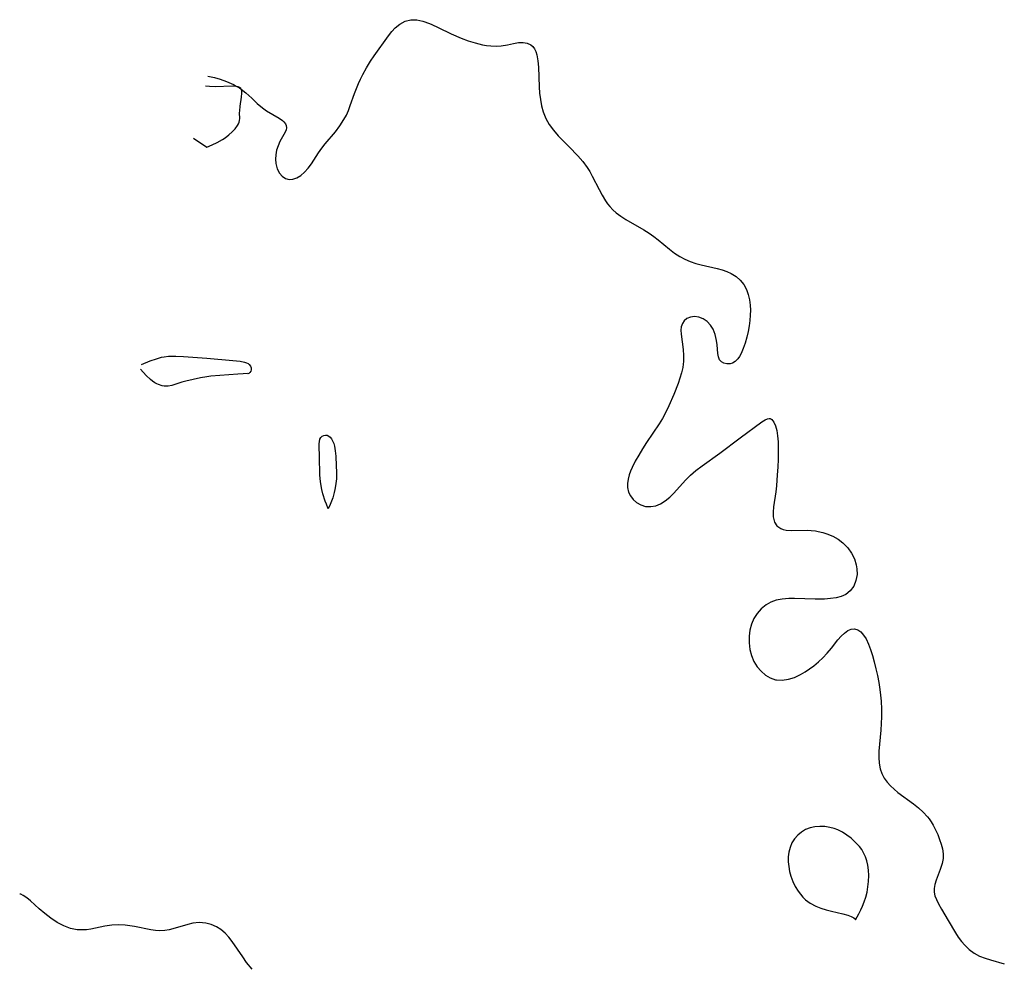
# Model space of a CAD drawing. Header units: inches. Extents: x 1073367 to 1082519, y 1569854 to 1574957.
# Tile 2 of 256: x 1073422 to 1073665, y 1572416 to 1572649. Entities that reach past the tile are written whole.
import ezdxf

# ---------------------------------------------------------------- set-up
doc = ezdxf.new("R2010")
doc.units = ezdxf.units.IN
doc.header["$MEASUREMENT"] = 0
doc.layers.add('CGG_CurvaNivelLidar_v1', color=7, linetype='Continuous', lineweight=30, true_color=0x008008)

msp = doc.modelspace()

# ---------------------------------------------------------------- linework, layer by layer
at = {"layer": 'CGG_CurvaNivelLidar_v1'}
for points in [[(1073468.774, 1572634.9888, 63), (1073470.4081, 1572634.6072, 63), (1073471.792, 1572634.2372, 63), (1073473.4004, 1572633.6949, 63), (1073475.1005, 1572632.9387, 63), (1073475.8137, 1572632.5445, 63), (1073476.562, 1572632.071, 63), (1073478.1647, 1572630.8486, 63), (1073479.6375, 1572629.5227, 63), (1073480.9944, 1572628.2344, 63), (1073482.2532, 1572627.1294, 63), (1073483.296, 1572626.3872, 63), (1073486.3452, 1572624.6419, 63), (1073487.1742, 1572624.0548, 63), (1073487.5675, 1572623.6987, 63), (1073487.9241, 1572623.2501, 63), (1073488.1386, 1572622.7697, 63), (1073488.1928, 1572622.2556, 63), (1073488.099, 1572621.7308, 63), (1073487.8763, 1572621.1948, 63), (1073486.5719, 1572618.8382, 63), (1073486.1033, 1572617.807, 63), (1073485.7354, 1572616.7062, 63), (1073485.5274, 1572615.6076, 63), (1073485.4689, 1572614.494, 63), (1073485.5654, 1572613.4025, 63), (1073485.9023, 1572612.1523, 63), (1073486.4654, 1572611.0623, 63), (1073487.131, 1572610.2972, 63), (1073487.9222, 1572609.7554, 63), (1073488.8051, 1572609.4866, 63), (1073489.7801, 1572609.5387, 63), (1073490.7774, 1572609.8894, 63), (1073491.7549, 1572610.4949, 63), (1073492.6682, 1572611.309, 63), (1073493.524, 1572612.2866, 63), (1073494.3238, 1572613.3804, 63), (1073496.0839, 1572616.0918, 63), (1073496.8882, 1572617.1816, 63), (1073497.755, 1572618.258, 63), (1073500.2544, 1572621.2374, 63), (1073501.3732, 1572622.702, 63), (1073502.3681, 1572624.2477, 63), (1073502.947, 1572625.363, 63), (1073503.4567, 1572626.5211, 63), (1073503.9158, 1572627.7101, 63), (1073504.9698, 1572630.7222, 63), (1073505.4223, 1572631.944, 63), (1073505.9186, 1572633.1497, 63), (1073506.4418, 1572634.2697, 63), (1073507.0066, 1572635.3725, 63), (1073507.9311, 1572637.0414, 63), (1073508.9242, 1572638.665, 63), (1073509.8337, 1572640.0147, 63), (1073513.3175, 1572644.9309, 63), (1073514.1284, 1572645.952, 63), (1073514.9858, 1572646.8706, 63), (1073516.174, 1572647.836, 63), (1073517.4628, 1572648.5323, 63), (1073518.836, 1572648.8992, 63), (1073520.3153, 1572648.8844, 63), (1073521.8512, 1572648.5514, 63), (1073523.4272, 1572647.9906, 63), (1073524.0255, 1572647.7371, 63), (1073525.585, 1572647.0111, 63), (1073528.7903, 1572645.4424, 63), (1073531.271, 1572644.3637, 63), (1073533.0122, 1572643.7161, 63), (1073534.7576, 1572643.1649, 63), (1073536.4905, 1572642.7305, 63), (1073537.5264, 1572642.5371, 63), (1073538.5503, 1572642.4121, 63), (1073539.8642, 1572642.3712, 63), (1073541.1374, 1572642.4627, 63), (1073542.67, 1572642.7305, 63), (1073544.1306, 1572643.0411, 63), (1073545.3795, 1572643.2368, 63), (1073546.5556, 1572643.2801, 63), (1073547.5728, 1572643.1127, 63), (1073548.4215, 1572642.7089, 63), (1073548.937, 1572642.2771, 63), (1073549.3577, 1572641.7351, 63), (1073549.6976, 1572641.028, 63), (1073549.9388, 1572640.2157, 63), (1073550.1826, 1572638.7664, 63), (1073550.3139, 1572637.1627, 63), (1073550.4923, 1572632.3656, 63), (1073550.6198, 1572630.7857, 63), (1073550.8197, 1572629.2151, 63), (1073551.1077, 1572627.6718, 63), (1073551.5048, 1572626.175, 63), (1073552.1226, 1572624.5663, 63), (1073552.9807, 1572623.0415, 63), (1073554.0287, 1572621.6168, 63), (1073555.2126, 1572620.272, 63), (1073557.934, 1572617.5589, 63), (1073560.0284, 1572615.344, 63), (1073561.2339, 1572613.9462, 63), (1073562.3289, 1572612.4819, 63), (1073562.9875, 1572611.4263, 63), (1073563.5891, 1572610.3338, 63), (1073565.2708, 1572606.9817, 63), (1073566.0157, 1572605.5908, 63), (1073566.8396, 1572604.2602, 63), (1073567.3763, 1572603.5216, 63), (1073567.9561, 1572602.8182, 63), (1073568.699, 1572602.0336, 63), (1073569.5001, 1572601.3073, 63), (1073570.6621, 1572600.4231, 63), (1073571.8973, 1572599.6187, 63), (1073576.3533, 1572597.0495, 63), (1073577.6594, 1572596.2179, 63), (1073578.7486, 1572595.4376, 63), (1073579.8078, 1572594.616, 63), (1073582.6545, 1572592.2869, 63), (1073583.8808, 1572591.3387, 63), (1073585.1623, 1572590.4845, 63), (1073586.429, 1572589.8098, 63), (1073587.7584, 1572589.2457, 63), (1073589.134, 1572588.7804, 63), (1073590.4659, 1572588.4185, 63), (1073594.4022, 1572587.501, 63), (1073595.6136, 1572587.1721, 63), (1073596.7761, 1572586.783, 63), (1073597.8706, 1572586.2975, 63), (1073599.0574, 1572585.5545, 63), (1073600.098, 1572584.6379, 63), (1073600.954, 1572583.5831, 63), (1073601.6274, 1572582.3923, 63), (1073602.0829, 1572581.1577, 63), (1073602.381, 1572579.842, 63), (1073602.5424, 1572578.4689, 63), (1073602.5858, 1572577.2859, 63), (1073602.5611, 1572576.0034, 63), (1073602.4676, 1572574.7134, 63), (1073602.302, 1572573.4291, 63), (1073602.0234, 1572571.9813, 63), (1073601.6772, 1572570.5698, 63), (1073601.2657, 1572569.1352, 63), (1073600.8054, 1572567.7898, 63), (1073600.2836, 1572566.5738, 63), (1073599.8873, 1572565.8472, 63), (1073599.4546, 1572565.2195, 63), (1073598.836, 1572564.5874, 63), (1073598.1391, 1572564.1937, 63), (1073597.5779, 1572564.0496, 63), (1073596.8079, 1572564.0284, 63), (1073596.0795, 1572564.1866, 63), (1073595.4519, 1572564.5154, 63), (1073594.988, 1572565.0151, 63), (1073594.7169, 1572565.7338, 63), (1073594.5947, 1572566.6164, 63), (1073594.3945, 1572568.7015, 63), (1073594.2178, 1572569.8222, 63), (1073593.9011, 1572571.2243, 63), (1073593.3985, 1572572.5466, 63), (1073592.737, 1572573.581, 63), (1073591.9008, 1572574.4496, 63), (1073590.9362, 1572575.1114, 63), (1073589.8917, 1572575.5236, 63), (1073588.8269, 1572575.678, 63), (1073587.7939, 1572575.5619, 63), (1073586.8825, 1572575.1711, 63), (1073586.2775, 1572574.6484, 63), (1073585.8252, 1572573.9727, 63), (1073585.5487, 1572573.1752, 63), (1073585.4603, 1572572.2909, 63), (1073585.5089, 1572571.3247, 63), (1073585.9954, 1572567.5374, 63), (1073586.1052, 1572566.0829, 63), (1073586.1015, 1572564.6031, 63), (1073586.0497, 1572563.9519, 63), (1073585.9314, 1572563.1269, 63), (1073585.6321, 1572561.8011, 63), (1073585.2282, 1572560.4723, 63), (1073584.7509, 1572559.1377, 63), (1073583.6745, 1572556.4244, 63), (1073582.4908, 1572553.6803, 63), (1073581.723, 1572552.074, 63), (1073580.8764, 1572550.5053, 63), (1073580.0664, 1572549.1928, 63), (1073576.9524, 1572544.6319, 63), (1073575.962, 1572543.0783, 63), (1073575.0446, 1572541.5403, 63), (1073574.2009, 1572540.0038, 63), (1073573.4578, 1572538.4796, 63), (1073573.0633, 1572537.5473, 63), (1073572.7322, 1572536.6282, 63), (1073572.437, 1572535.5465, 63), (1073572.2798, 1572534.4986, 63), (1073572.2935, 1572533.4951, 63), (1073572.5488, 1572532.4186, 63), (1073573.0283, 1572531.4343, 63), (1073573.6927, 1572530.5648, 63), (1073574.5123, 1572529.8396, 63), (1073575.5825, 1572529.2377, 63), (1073576.7636, 1572528.8829, 63), (1073578.0065, 1572528.8096, 63), (1073579.2323, 1572529.0377, 63), (1073580.4446, 1572529.5275, 63), (1073581.6137, 1572530.2417, 63), (1073582.7009, 1572531.133, 63), (1073583.7361, 1572532.1599, 63), (1073586.5791, 1572535.359, 63), (1073587.8222, 1572536.566, 63), (1073589.1706, 1572537.7031, 63), (1073590.7283, 1572538.8678, 63), (1073595.0619, 1572541.9653, 63), (1073600.0736, 1572545.7393, 63), (1073605.4489, 1572549.7015, 63), (1073606.245, 1572550.1983, 63), (1073606.7778, 1572550.4324, 63), (1073607.2607, 1572550.5233, 63), (1073607.4664, 1572550.508, 63), (1073607.6618, 1572550.4512, 63), (1073607.9164, 1572550.2998, 63), (1073608.406, 1572549.6785, 63), (1073608.7867, 1572548.748, 63), (1073609.0752, 1572547.5831, 63), (1073609.282, 1572546.2427, 63), (1073609.4117, 1572544.7735, 63), (1073609.4611, 1572543.5843, 63), (1073609.4758, 1572542.4415, 63), (1073609.4434, 1572540.5273, 63), (1073609.3554, 1572538.5789, 63), (1073609.2261, 1572536.6257, 63), (1073608.9913, 1572533.8988, 63), (1073608.837, 1572532.4858, 63), (1073608.3129, 1572528.7385, 63), (1073608.2156, 1572527.4537, 63), (1073608.2491, 1572526.27, 63), (1073608.5429, 1572525.0184, 63), (1073609.1157, 1572524.0999, 63), (1073610.0795, 1572523.3867, 63), (1073610.7146, 1572523.1558, 63), (1073611.4181, 1572523.014, 63), (1073612.7256, 1572522.9194, 63), (1073616.6041, 1572522.9771, 63), (1073617.5732, 1572522.9384, 63), (1073618.6606, 1572522.8206, 63), (1073619.3387, 1572522.707, 63), (1073620.4178, 1572522.4561, 63), (1073621.4782, 1572522.1203, 63), (1073622.8914, 1572521.5191, 63), (1073624.2193, 1572520.7652, 63), (1073625.4288, 1572519.8598, 63), (1073626.5842, 1572518.6875, 63), (1073627.5282, 1572517.3639, 63), (1073628.2354, 1572515.9269, 63), (1073628.6999, 1572514.4236, 63), (1073628.8594, 1572513.4766, 63), (1073628.8946, 1572512.0714, 63), (1073628.6333, 1572510.5707, 63), (1073628.0761, 1572509.1989, 63), (1073627.2323, 1572508.0268, 63), (1073626.142, 1572507.1596, 63), (1073624.9979, 1572506.651, 63), (1073623.7095, 1572506.326, 63), (1073622.3145, 1572506.1325, 63), (1073620.8438, 1572506.0256, 63), (1073618.5593, 1572505.9708, 63), (1073613.4324, 1572506.1465, 63), (1073612.076, 1572506.1408, 63), (1073610.4634, 1572506.0241, 63), (1073608.9301, 1572505.7205, 63), (1073607.6404, 1572505.2353, 63), (1073606.4534, 1572504.5584, 63), (1073605.2777, 1572503.6095, 63), (1073604.267, 1572502.484, 63), (1073603.4366, 1572501.195, 63), (1073602.8261, 1572499.7838, 63), (1073602.468, 1572498.3515, 63), (1073602.2924, 1572496.8652, 63), (1073602.2742, 1572495.2246, 63), (1073602.4598, 1572493.5982, 63), (1073602.8655, 1572492.0767, 63), (1073603.4764, 1572490.6388, 63), (1073604.2743, 1572489.3229, 63), (1073605.2158, 1572488.203, 63), (1073606.2944, 1572487.2675, 63), (1073607.4852, 1572486.5541, 63), (1073608.7719, 1572486.1154, 63), (1073608.9977, 1572486.073, 63), (1073610.4496, 1572486.0071, 63), (1073611.9515, 1572486.2349, 63), (1073613.4675, 1572486.7066, 63), (1073614.9641, 1572487.3906, 63), (1073616.0732, 1572488.0394, 63), (1073617.1543, 1572488.7736, 63), (1073618.2092, 1572489.5682, 63), (1073619.3531, 1572490.5064, 63), (1073620.4403, 1572491.5016, 63), (1073621.5637, 1572492.686, 63), (1073622.5907, 1572493.9109, 63), (1073624.1783, 1572495.951, 63), (1073624.9572, 1572496.8563, 63), (1073625.7834, 1572497.6412, 63), (1073626.627, 1572498.2418, 63), (1073627.4694, 1572498.6146, 63), (1073628.2908, 1572498.7051, 63), (1073629.0897, 1572498.4619, 63), (1073629.8379, 1572497.924, 63), (1073630.526, 1572497.1479, 63), (1073631.1414, 1572496.1771, 63), (1073631.7226, 1572494.9327, 63), (1073632.2324, 1572493.5457, 63), (1073632.6899, 1572492.084, 63), (1073633.1148, 1572490.5513, 63), (1073633.549, 1572488.8089, 63), (1073633.9232, 1572487.1459, 63), (1073634.2574, 1572485.4583, 63), (1073634.5364, 1572483.7527, 63), (1073634.7183, 1572482.283, 63), (1073634.8408, 1572480.8073, 63), (1073634.9088, 1572478.8967, 63), (1073634.9003, 1572476.9912, 63), (1073634.8492, 1572475.3442, 63), (1073634.7521, 1572473.7138, 63), (1073634.2755, 1572468.4744, 63), (1073634.2438, 1572466.9732, 63), (1073634.3421, 1572465.5188, 63), (1073634.6182, 1572464.126, 63), (1073635.0413, 1572462.9655, 63), (1073635.6234, 1572461.8702, 63), (1073636.3488, 1572460.8463, 63), (1073637.1393, 1572459.9621, 63), (1073638.0187, 1572459.1319, 63), (1073638.964, 1572458.3418, 63), (1073642.7947, 1572455.4804, 63), (1073644.0323, 1572454.4985, 63), (1073645.1943, 1572453.4626, 63), (1073646.2404, 1572452.3482, 63), (1073646.6572, 1572451.8224, 63), (1073647.1859, 1572451.0699, 63), (1073647.6659, 1572450.2909, 63), (1073648.2824, 1572449.1252, 63), (1073648.814, 1572447.9378, 63), (1073649.2701, 1572446.7491, 63), (1073649.6556, 1572445.579, 63), (1073649.9728, 1572444.3875, 63), (1073650.1402, 1572443.2084, 63), (1073650.0967, 1572441.9937, 63), (1073649.8638, 1572440.7805, 63), (1073649.3905, 1572439.3051, 63), (1073648.4315, 1572436.7227, 63), (1073648.1128, 1572435.6092, 63), (1073647.9512, 1572434.6716, 63), (1073647.9391, 1572433.7504, 63), (1073648.1166, 1572432.8204, 63), (1073648.4561, 1572431.897, 63), (1073648.9866, 1572430.8323, 63), (1073649.7414, 1572429.5168, 63), (1073651.4014, 1572426.7379, 63), (1073653.1493, 1572423.6904, 63), (1073653.8531, 1572422.6138, 63), (1073654.6184, 1572421.5873, 63), (1073655.4557, 1572420.6308, 63), (1073656.5742, 1572419.5955, 63), (1073657.7972, 1572418.7061, 63), (1073659.1106, 1572417.9808, 63), (1073660.4563, 1572417.4423, 63), (1073661.8458, 1572417.008, 63), (1073665.2118, 1572416.0664, 63)], [(1073468.5, 1572617.5009, 63), (1073469.8165, 1572618.0533, 63), (1073471.0943, 1572618.6402, 63), (1073472.429, 1572619.3575, 63), (1073473.0224, 1572619.737, 63), (1073473.9803, 1572620.4715, 63), (1073474.7892, 1572621.207, 63), (1073475.5245, 1572621.9769, 63), (1073476.1371, 1572622.7863, 63), (1073476.3705, 1572623.212, 63), (1073476.5341, 1572623.657, 63), (1073476.6112, 1572624.0782, 63), (1073476.6385, 1572624.5156, 63), (1073476.6224, 1572625.8987, 63), (1073476.6443, 1572626.4473, 63), (1073476.7555, 1572627.5628, 63), (1073477.0651, 1572629.7712, 63), (1073477.1473, 1572630.7863, 63), (1073477.1318, 1572631.2413, 63), (1073477.0546, 1572631.6411, 63), (1073476.8903, 1572631.964, 63), (1073476.6082, 1572632.1971, 63), (1073476.231, 1572632.3469, 63), (1073475.7838, 1572632.4356, 63), (1073474.7507, 1572632.4926, 63), (1073470.5701, 1572632.3792, 63), (1073469.2221, 1572632.429, 63), (1073468.2072, 1572632.5234, 63)], [(1073465.247, 1572619.647, 63), (1073468.5, 1572617.5009, 63)], [(1073452.43, 1572563.8949, 62.5), (1073454.5661, 1572564.7572, 62.5), (1073456.0994, 1572565.2873, 62.5), (1073457.3838, 1572565.6381, 62.5), (1073457.9809, 1572565.7613, 62.5), (1073459.1174, 1572565.8874, 62.5), (1073460.9177, 1572565.8973, 62.5), (1073462.7773, 1572565.8008, 62.5), (1073468.5071, 1572565.3967, 62.5), (1073474.9937, 1572564.8855, 62.5), (1073476.7397, 1572564.6886, 62.5), (1073477.845, 1572564.4762, 62.5), (1073478.3612, 1572564.2923, 62.5), (1073478.704, 1572564.105, 62.5), (1073479.0016, 1572563.8748, 62.5), (1073479.3316, 1572563.4668, 62.5), (1073479.5051, 1572563.0105, 62.5), (1073479.5139, 1572562.5789, 62.5), (1073479.3946, 1572562.1885, 62.5), (1073479.1774, 1572561.8815, 62.5), (1073478.9069, 1572561.6839, 62.5), (1073478.6572, 1572561.5948, 62.5), (1073478.5, 1572561.6146, 62.5)], [(1073478.5, 1572561.6146, 62.5), (1073477.481, 1572561.5958, 62.5), (1073476.1858, 1572561.5166, 62.5), (1073469.5104, 1572560.9523, 62.5), (1073468.5165, 1572560.8411, 62.5), (1073467.0072, 1572560.5547, 62.5), (1073463.3997, 1572559.7462, 62.5), (1073462.3432, 1572559.4817, 62.5), (1073459.9172, 1572558.7186, 62.5), (1073458.9646, 1572558.5154, 62.5), (1073458.4915, 1572558.4831, 62.5), (1073458.0262, 1572558.515, 62.5), (1073457.5635, 1572558.6021, 62.5), (1073456.6484, 1572558.8993, 62.5), (1073456.1904, 1572559.1025, 62.5), (1073455.6912, 1572559.3795, 62.5), (1073455.165, 1572559.7261, 62.5), (1073454.6357, 1572560.1298, 62.5), (1073453.5622, 1572561.1219, 62.5), (1073452.1548, 1572562.698, 62.5)], [(1073479.7125, 1572414.7351, 63), (1073478.358, 1572416.4057, 63), (1073477.3921, 1572417.758, 63), (1073474.7999, 1572421.5901, 63), (1073473.9803, 1572422.6369, 63), (1073473.0333, 1572423.6262, 63), (1073471.9997, 1572424.4849, 63), (1073470.8881, 1572425.1937, 63), (1073469.6026, 1572425.7669, 63), (1073468.2543, 1572426.116, 63), (1073466.6766, 1572426.2243, 63), (1073465.0826, 1572426.0673, 63), (1073463.8454, 1572425.7936, 63), (1073460.1935, 1572424.6793, 63), (1073459.2704, 1572424.4418, 63), (1073458.1994, 1572424.2627, 63), (1073456.9796, 1572424.2083, 63), (1073455.8429, 1572424.2802, 63), (1073454.6936, 1572424.4392, 63), (1073450.7385, 1572425.2382, 63), (1073449.5843, 1572425.4401, 63), (1073448.4212, 1572425.5872, 63), (1073446.7687, 1572425.6657, 63), (1073445.123, 1572425.5791, 63), (1073443.3779, 1572425.3069, 63), (1073439.9232, 1572424.6092, 63), (1073438.8404, 1572424.471, 63), (1073438.005, 1572424.4202, 63), (1073436.5258, 1572424.4725, 63), (1073434.9244, 1572424.7964, 63), (1073433.2558, 1572425.4104, 63), (1073431.6397, 1572426.2687, 63), (1073430.063, 1572427.31, 63), (1073428.5558, 1572428.45, 63), (1073427.1602, 1572429.6197, 63), (1073425.0138, 1572431.5559, 63), (1073424.119, 1572432.3103, 63), (1073423.2753, 1572432.9104, 63), (1073422.6763, 1572433.2232, 63), (1073422.3888, 1572433.2207, 63)]]:
    msp.add_polyline3d(points, dxfattribs=at)
for points in [[(1073498.5, 1572528.2955, 62.5), (1073498.0379, 1572529.3837, 62.5), (1073497.757, 1572530.1413, 62.5), (1073497.1796, 1572532.0026, 62.5), (1073496.9262, 1572533.0247, 62.5), (1073496.5673, 1572534.9271, 62.5), (1073496.4604, 1572535.8013, 62.5), (1073496.4078, 1572536.5894, 62.5), (1073496.3274, 1572541.133, 62.5), (1073496.2343, 1572543.7136, 62.5), (1073496.2528, 1572544.331, 62.5), (1073496.3174, 1572544.9024, 62.5), (1073496.4435, 1572545.411, 62.5), (1073496.6501, 1572545.8353, 62.5), (1073496.967, 1572546.1664, 62.5), (1073497.3585, 1572546.3771, 62.5), (1073497.7897, 1572546.461, 62.5), (1073498.2283, 1572546.4015, 62.5), (1073498.6118, 1572546.2087, 62.5), (1073498.9688, 1572545.9029, 62.5), (1073499.2913, 1572545.5062, 62.5), (1073499.5697, 1572545.0345, 62.5), (1073499.8325, 1572544.3939, 62.5), (1073500.028, 1572543.6885, 62.5), (1073500.2132, 1572542.596, 62.5), (1073500.3456, 1572541.2511, 62.5), (1073500.4743, 1572538.8703, 62.5), (1073500.5099, 1572537.2704, 62.5), (1073500.478, 1572535.6298, 62.5), (1073500.2867, 1572533.945, 62.5), (1073500.1265, 1572533.0555, 62.5), (1073499.9644, 1572532.3269, 62.5), (1073499.5771, 1572530.9416, 62.5), (1073498.9874, 1572529.3426, 62.5)], [(1073628.5, 1572426.9247, 63), (1073629.3032, 1572428.3586, 63), (1073629.816, 1572429.3642, 63), (1073630.2579, 1572430.3084, 63), (1073630.6873, 1572431.3481, 63), (1073631.0647, 1572432.4652, 63), (1073631.3754, 1572433.7355, 63), (1073631.5867, 1572435.0441, 63), (1073631.7149, 1572436.3578, 63), (1073631.7773, 1572437.8033, 63), (1073631.7409, 1572439.1543, 63), (1073631.5856, 1572440.3532, 63), (1073631.3288, 1572441.4192, 63), (1073630.9785, 1572442.45, 63), (1073630.5272, 1572443.4326, 63), (1073630.0485, 1572444.2332, 63), (1073629.4929, 1572444.982, 63), (1073628.957, 1572445.5858, 63), (1073628.3823, 1572446.1595, 63), (1073627.4197, 1572447.0226, 63), (1073626.4, 1572447.8184, 63), (1073625.3246, 1572448.5188, 63), (1073624.1894, 1572449.0866, 63), (1073623.2148, 1572449.4295, 63), (1073622.2109, 1572449.6799, 63), (1073620.9623, 1572449.884, 63), (1073619.7124, 1572449.9603, 63), (1073618.4817, 1572449.874, 63), (1073617.3147, 1572449.6, 63), (1073616.2057, 1572449.1545, 63), (1073615.178, 1572448.5549, 63), (1073614.2623, 1572447.8053, 63), (1073613.4846, 1572446.9016, 63), (1073612.8526, 1572445.878, 63), (1073612.3704, 1572444.7646, 63), (1073612.0554, 1572443.5835, 63), (1073611.9265, 1572442.4241, 63), (1073611.9344, 1572441.2357, 63), (1073612.0494, 1572440.0327, 63), (1073612.2505, 1572438.8513, 63), (1073612.5489, 1572437.6849, 63), (1073613.0278, 1572436.3851, 63), (1073613.6366, 1572435.1371, 63), (1073614.3595, 1572433.9556, 63), (1073614.9137, 1572433.2012, 63), (1073615.5193, 1572432.4959, 63), (1073616.1794, 1572431.8507, 63), (1073617.3234, 1572431.0126, 63), (1073618.7368, 1572430.2741, 63), (1073619.9877, 1572429.7795, 63), (1073621.2999, 1572429.3606, 63), (1073622.6218, 1572429.0074, 63), (1073625.3517, 1572428.3866, 63), (1073626.5962, 1572428.0493, 63), (1073627.4421, 1572427.7261, 63), (1073628.0643, 1572427.4045, 63), (1073628.4307, 1572427.1279, 63)]]:
    msp.add_polyline3d(points, close=True, dxfattribs=at)

doc.saveas('drawing.dxf')
